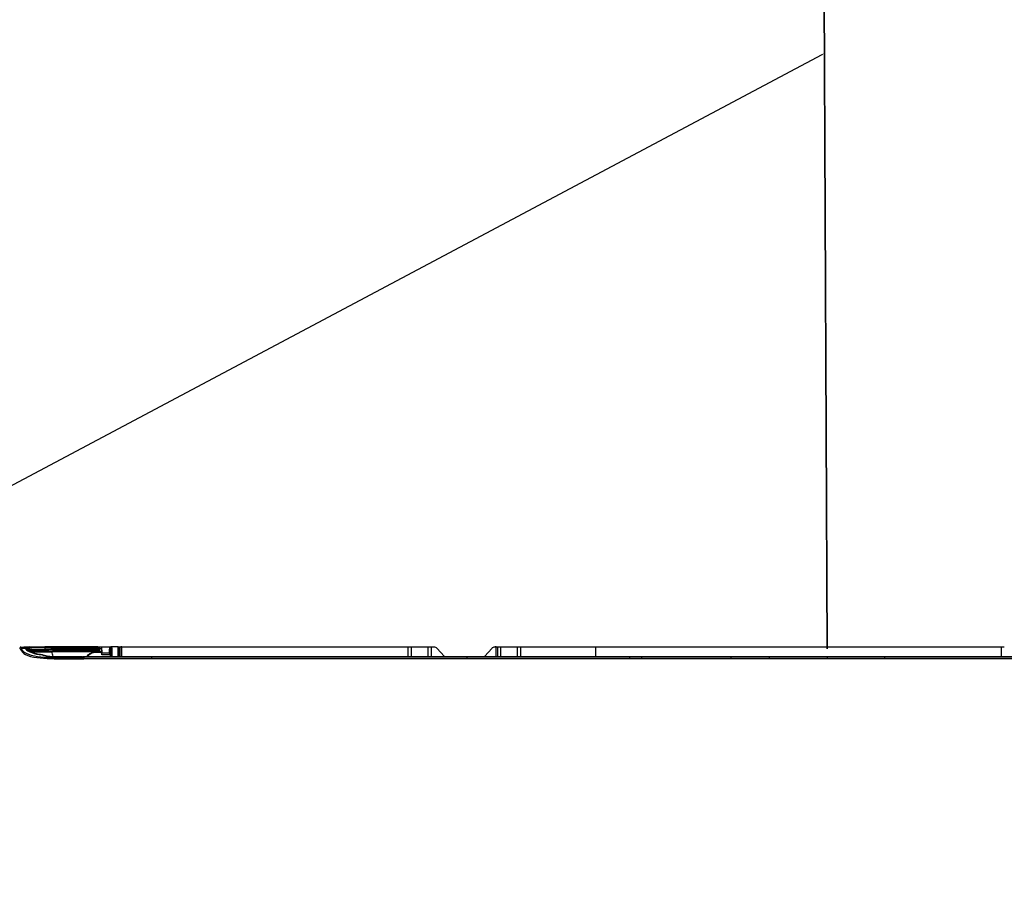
# Model space of a CAD drawing. Header units: millimetres. Extents: x -424979 to 718034, y -72486 to 344972.
# Tile 97 of 256: x 352263 to 353449, y 63547 to 64609. Entities that reach past the tile are written whole.
import ezdxf
from ezdxf import colors
from ezdxf.entities.mleader import LeaderData, LeaderLine
from ezdxf.math import Vec2, Vec3
from ezdxf.xclip import XClip

# ---------------------------------------------------------------- set-up
doc = ezdxf.new("R2010")
doc.units = ezdxf.units.MM
doc.header["$MEASUREMENT"] = 0
doc.header["$XCLIPFRAME"] = 0
for name, color, linetype, lineweight in [('0100_001_1_0_Nr_pióra__1', 7, 'Continuous', 13), ('IS_KLIM Opis_Średnice', 7, 'Continuous', 9), ('IS_KLIM_FREON', 6, 'GAS_LINE', 35)]:
    doc.layers.add(name, color=color, linetype=linetype, lineweight=lineweight)
doc.layers.add('IS_KLIM_urządzenia', color=3, linetype='Continuous')
doc.layers.add('Rysunki i obrazki', color=7, linetype='Continuous')
doc.linetypes.add('GAS_LINE', pattern='A,12.7,-5.08,["GAS",Standard,S=2.54,R=0,X=-2.54,Y=-1.27],-6.35', length=24.13)
picture_1 = doc.add_image_def('image1.tif', size_in_pixel=(4960, 3508))

# ---------------------------------------------------------------- blocks, each defined once
blk = doc.blocks.new('Rysunek_1_1', base_point=(-285945.3, 74341.7))
at = {"layer": '0100_001_1_0_Nr_pióra__1', "color": 7, "lineweight": 13}
image = blk.add_image(picture_1, insert=(-264947.9, 89188), size_in_units=(41994.7, 29692.6), rotation=180, dxfattribs=at)
image.set_boundary_path([(-0.5, -0.5), (4959.5, 3507.5)])
blk = doc.blocks.new('G$CFEA986A8')
at = {"layer": 'IS_KLIM_urządzenia', "linetype": 'Continuous'}
for p, q in [((53.93, 200.11), (53.93, 200.96)), ((53.93, 199.16), (53.93, 200.11)), ((54.23, 201.26), (55.52, 201.26)), ((54.24, 200.26), (54.24, 199.31)), ((55.48, 200.26), (54.24, 200.26)), ((55.51, 198.89), (55.48, 200.26)), ((55.52, 201.26), (55.54, 201.26)), ((55.54, 201.26), (55.69, 198.26)), ((55.54, 201.26), (59.6, 201.26)), ((59.62, 201.26), (60.17, 201.26)), ((60.06, 200.26), (59.65, 200.26)), ((64.28, 201.26), (65.29, 201.26)), ((65.09, 201.06), (65.09, 200.26)), ((65.09, 200.26), (65.09, 196.29)), ((65.49, 201.26), (65.29, 201.26)), ((65.29, 200.27), (65.29, 201.26)), ((65.29, 200.27), (65.49, 200.27)), ((65.29, 196.29), (65.29, 200.27)), ((65.49, 201.26), (209.47, 201.26)), ((65.49, 201.26), (65.49, 200.27)), ((65.49, 200.27), (65.5, 196.29)), ((65.69, 200.26), (65.69, 201.06)), ((65.7, 196.29), (65.69, 200.26)), ((209.47, 196.29), (209.47, 201.26)), ((209.47, 201.26), (210.97, 201.26)), ((210.97, 201.26), (210.97, 196.29)), ((210.97, 201.26), (219.47, 201.26)), ((219.47, 196.29), (219.47, 201.26)), ((219.47, 201.26), (220.97, 201.26)), ((220.97, 201.26), (220.97, 196.29)), ((220.97, 201.26), (222.34, 201.26)), ((223.82, 200.61), (227.77, 196.29)), ((247.78, 196.29), (251.6, 200.59)), ((253.61, 201.26), (253.09, 201.26)), ((255.91, 201.26), (264.42, 201.26)), ((303.61, 201.26), (507.43, 201.26)), ((507.43, 196.29), (507.43, 201.26)), ((507.43, 201.26), (508.86, 201.26)), ((46.54, 196.29), (46.54, 196.24)), ((46.54, 195.58), (46.54, 195.13)), ((80.5, 196.29), (80.5, 196.24)), ((80.5, 196.24), (80.5, 195.58)), ((80.5, 195.58), (80.5, 195.13)), ((239.13, 196.24), (239.13, 196.29)), ((239.13, 195.13), (239.13, 195.58)), ((278.23, 195.58), (278.23, 195.13)), ((320.84, 196.24), (320.84, 196.29)), ((320.84, 195.58), (320.84, 196.24)), ((320.84, 195.13), (320.84, 195.58)), ((326.83, 196.24), (326.83, 196.29)), ((326.83, 195.58), (326.83, 196.24)), ((326.83, 195.13), (326.83, 195.58)), ((371.52, 196.29), (371.52, 196.24)), ((371.52, 196.24), (371.52, 195.58)), ((371.52, 195.58), (371.52, 195.13)), ((391.02, 196.24), (391.02, 196.29)), ((391.02, 195.13), (391.02, 195.58)), ((420.02, 196.29), (420.02, 196.24)), ((420.02, 195.13), (420.02, 195.58)), ((448.64, 196.29), (448.64, 196.24)), ((448.64, 195.58), (448.64, 195.13))]:
    blk.add_line(p, q, dxfattribs=at)
at = {"layer": 'IS_KLIM_urządzenia', "linetype": 'Continuous', "extrusion": (0, 0, -1)}
for centre, radius, start, end in [((-18.69, 199.74), 0.5, 182.0496, 269.8), ((-54.23, 200.96), 0.3, 0, 90), ((-222.34, 199.26), 2, 90, 137.5532), ((-253.09, 199.26), 2, 41.5986, 90), ((-45.54, 195.79), 0.5, 90, 180), ((-46.54, 195.79), 0.5, 0, 90)]:
    blk.add_arc(centre, radius, start, end, dxfattribs=at)
at = {"layer": 'IS_KLIM_urządzenia', "linetype": 'Continuous'}
for centre, radius, start, end in [((18.72, 200.56), 0.5, 357.7294, 89), ((65.29, 201.06), 0.2, 90, 179.94), ((65.49, 201.06), 0.2, 0.06, 90), ((25.66, 196.65), 0.5, 72.0675, 83.6302)]:
    blk.add_arc(centre, radius, start, end, dxfattribs=at)
for centre, major_axis, ratio, start_param, end_param in [((14.93, 200.53), (-0.026, 0.499), 0.9983, 0, 1.502362), ((15.36, 199.79), (0.457, 0.203), 0.909388, 1.232542, 2.687909), ((16.45, 200.61), (0.144, 0.479), 0.997743, 0.012939, 0.345034), ((16.95, 200.59), (-0.009, -0.5), 0.866632, 1.552217, 3.141593), ((17.2, 199.87), (0.375, 0.331), 0.874767, 6.258498, 7.242676), ((18.12, 200.57), (-0.009, -0.5), 0.86661, 1.552873, 3.141593), ((18.08, 199.73), (-0.002, 0.5), 0.86639, 4.116092, 4.679302), ((21.31, 198.76), (-0.002, 0.49), 0.738248, 0, 1.638372), ((26.9, 199.77), (0.002, -0.5), 0.034879, 0, 1.57242), ((26.93, 200.73), (0, 0.5), 0.034873, 4.714126, 6.335137), ((26.98, 200.73), (0, -0.5), 0.034873, 1.572542, 3.193553), ((51.98, 200.73), (0, -0.5), 0.034873, 1.572542, 3.193984), ((51.98, 199.85), (0.002, -0.5), 0.034879, 0, 1.57242), ((52.33, 198.36), (0, 0.3), 0.034873, 4.714134, 6.283185), ((53.41, 199.86), (0.002, -0.5), 0.988846, 0, 1.567605), ((53.43, 199.83), (-0.5, 0), 0.97477, 1.576144, 3.141593), ((53.43, 198.86), (-0.5, 0), 0.003693, 1.579523, 2.534048), ((53.43, 198.36), (0, 0.3), 0.034873, 4.714134, 6.283185), ((53.65, 198.39), (0.084, -0.288), 0.033955, 1.562656, 3.141593), ((54.11, 198.74), (-0.256, 0.157), 0.454954, 4.950735, 6.283185), ((54.23, 200.11), (-0.3, 0), 0.500503, 4.682189, 6.283185), ((54.23, 199.16), (-0.3, 0), 0.500503, 4.682189, 6.283185), ((59.99, 198.58), (-0.499, 0.025), 0.499537, 3.242371, 4.737227), ((59.98, 198.33), (0.5, 0), 0.001724, 0.087267, 1.535915), ((60.06, 200.01), (-0.499, 0.025), 0.499537, 3.242371, 4.737227), ((60.17, 200.76), (0, 0.5), 0.996195, 4.713166, 6.283185), ((65.29, 200.26), (0.2, 0), 0.005236, 1.570788, 3.141593), ((65.49, 200.26), (0.2, 0), 0.005236, 0, 1.570791), ((25.66, 196.65), (0.055, 0.497), 0.256635, 6.28316, 6.727423), ((25.66, 196.65), (-0.154, -0.476), 0.571177, 3.141593, 3.672186), ((30.87, 195.79), (0, 0.5), 0.010876, 0, 0.428815), ((45.54, 195.79), (0, 0.5), 0.009623, 0, 0.426438), ((45.54, 195.79), (-0.5, 0), 0.910452, 3.141593, 4.716369), ((45.54, 195.22), (-0.5, 0), 0.910238, 3.141593, 4.716614), ((45.54, 195.22), (-0.001, 0.5), 0.004977, 0.42694, 1.572622), ((45.54, 195.22), (-0.5, 0), 0.001837, 1.565823, 3.141593), ((46.54, 195.79), (-0.5, 0), 0.894842, 4.712389, 6.283185), ((46.54, 195.13), (-0.5, 0), 0.894842, 4.712389, 6.283185), ((46.54, 195.13), (-0.5, 0), 0.001524, 0, 1.570796)]:
    blk.add_ellipse(centre, major_axis=major_axis, ratio=ratio, start_param=start_param, end_param=end_param, dxfattribs=at)
at = {"layer": 'IS_KLIM_urządzenia', "linetype": 'Continuous', "extrusion": (0, 0, -1)}
for centre, major_axis, ratio, start_param, end_param in [((53.43, 199.16), (0.479, -0.142), 1, 5.994256, 6.545048), ((53.44, 199.31), (0.771, -0.214), 1, 6.012747, 6.56354), ((54.23, 199.26), (0, -2), 0.005231, 3.141593, 4.188473), ((55.62, 199.26), (0.11, -2), 0.052397, 2.097475, 3.144355)]:
    blk.add_ellipse(centre, major_axis=major_axis, ratio=ratio, start_param=start_param, end_param=end_param, dxfattribs=at)
at = {"layer": 'IS_KLIM_urządzenia', "linetype": 'Continuous'}
for points, degree in [([(14.29, 200.54), (14.32, 200.54), (14.34, 200.54), (14.43, 200.54)], 3), ([(14.43, 200.54), (14.51, 200.54), (14.64, 200.28), (14.86, 199.79)], 3), ([(15.33, 200.25), (15.11, 200.77), (14.98, 201.04), (14.91, 201.03)], 3), ([(16.59, 201.08), (16.51, 201.13), (16.41, 201.1)], 2), ([(16.41, 201.11), (16.42, 201.11), (16.42, 201.11), (16.42, 201.11)], 3), ([(16.42, 201.11), (16.51, 201.08), (16.77, 200.81), (17.18, 200.33)], 3), ([(16.54, 201.09), (16.65, 201.09), (16.79, 201.09), (16.96, 201.09)], 3), ([(16.96, 201.09), (17.35, 201.08), (17.74, 201.07), (18.12, 201.07)], 3), ([(17.18, 200.33), (18.51, 198.82), (21.65, 197.56), (25.65, 197.11)], 3), ([(17.7, 200.1), (17.59, 200.2)], 1), ([(18.11, 199.72), (18.24, 199.72), (18.38, 199.72), (18.52, 199.72)], 3), ([(18.52, 199.72), (18.96, 199.72), (19.18, 199.72), (19.18, 199.72)], 3), ([(19.22, 200.54), (19.22, 200.54), (18.99, 200.54), (18.55, 200.55)], 3), ([(19.16, 199.01), (19.17, 199.25), (19.18, 199.48), (19.18, 199.72)], 3), ([(19.18, 199.72), (19.18, 199.48), (19.17, 199.24), (19.16, 199)], 3), ([(19.18, 199.72), (19.19, 199.99), (19.2, 200.26), (19.22, 200.54)], 3), ([(19.22, 200.54), (19.21, 200.31), (19.2, 200.08), (19.19, 199.85)], 3), ([(19.19, 199.85), (19.19, 199.92), (19.19, 199.98), (19.2, 200.05)], 3), ([(20.98, 198.71), (21.01, 198.72), (21.06, 198.72), (21.11, 198.73)], 3), ([(21.06, 198.72), (21.08, 198.53), (21.1, 198.34), (21.12, 198.15)], 3), ([(26.99, 200.73), (26.98, 200.73), (26.97, 200.73), (26.95, 200.73)], 3), ([(51.98, 201.23), (43.65, 201.23), (35.31, 201.23), (26.98, 201.23)], 3), ([(30.48, 198.77), (30.48, 198.78), (30.48, 198.78), (30.48, 198.78)], 3), ([(31.12, 196.41), (30.98, 197.21), (30.77, 198), (30.48, 198.77)], 3), ([(52, 199.85), (52, 200.15), (52, 200.44), (52, 200.73)], 3), ([(53.41, 199.36), (53.43, 199.36), (53.43, 199.35), (53.43, 199.35)], 3), ([(53.43, 198.66), (53.48, 198.66), (53.52, 198.66), (53.57, 198.68)], 3), ([(53.67, 198.39), (53.59, 198.37), (53.52, 198.36), (53.44, 198.36)], 3), ([(55.53, 198.39), (54.91, 198.39), (54.29, 198.39), (53.67, 198.39)], 3), ([(53.93, 200.66), (53.93, 200.47), (53.93, 200.29), (53.93, 200.11)], 3), ([(54.12, 198.89), (54.58, 198.89), (55.05, 198.89), (55.51, 198.89)], 3), ([(59.45, 198.26), (59.5, 199.26), (59.55, 200.26), (59.6, 201.26)], 3), ([(59.6, 201.26), (59.6, 201.26), (59.61, 201.26), (59.62, 201.26)], 3), ([(60, 198.33), (59.87, 198.32), (59.73, 198.31), (59.6, 198.3)], 3), ([(59.65, 200.26), (59.64, 199.78), (59.63, 199.29), (59.62, 198.81)], 3), ([(59.99, 198.83), (59.86, 198.82), (59.74, 198.81), (59.62, 198.81)], 3), ([(60, 196.29), (60, 196.97), (60, 197.65), (60, 198.33)], 3), ([(60.17, 201.26), (60.17, 201.26), (60.18, 201.26), (60.18, 201.26)], 3), ([(60.48, 198.33), (60.48, 197.65), (60.48, 196.97), (60.48, 196.29)], 3), ([(60.68, 200.76), (60.67, 200.76), (60.67, 200.76), (60.67, 200.76)], 3), ([(60.68, 200.76), (60.68, 199.27), (60.68, 197.78), (60.68, 196.29)], 3), ([(63.8, 196.29), (63.8, 197.95), (63.8, 199.6), (63.8, 201.26)], 3), ([(63.8, 201.26), (63.96, 201.26), (64.12, 201.26), (64.28, 201.26)], 3), ([(64.28, 201.26), (64.28, 199.6), (64.28, 197.95), (64.28, 196.29)], 3), ([(253.61, 196.29), (253.61, 197.95), (253.61, 199.6), (253.61, 201.26)], 3), ([(254.48, 196.29), (254.48, 197.95), (254.48, 199.6), (254.48, 201.26)], 3), ([(254.48, 201.26), (254.96, 201.26), (255.43, 201.26), (255.91, 201.26)], 3), ([(255.91, 201.26), (255.91, 199.6), (255.91, 197.95), (255.91, 196.29)], 3), ([(264.42, 196.29), (264.42, 197.95), (264.42, 199.6), (264.42, 201.26)], 3), ([(264.42, 201.26), (264.93, 201.26), (265.45, 201.26), (265.97, 201.26)], 3), ([(265.97, 201.26), (265.97, 196.29)], 1), ([(303.61, 201.26), (303.61, 196.29)], 1), ([(25.72, 197.16), (25.22, 197.23)], 1), ([(30.87, 196.25), (28.93, 196.25), (27.16, 196.62), (25.65, 197.11)], 3), ([(25.81, 197.13), (26.03, 197.06), (26.25, 196.99), (26.47, 196.93)], 3), ([(25.81, 197.13), (27.26, 196.66), (29, 196.29), (30.87, 196.29)], 3), ([(28.66, 196.46), (28.68, 196.45), (28.7, 196.45), (28.72, 196.45)], 3), ([(38.27, 195.65), (37.85, 195.65), (37.44, 195.65), (37.02, 195.65)], 3), ([(37.02, 195.19), (37.02, 195.19), (37.03, 195.19), (37.04, 195.19)], 3), ([(45.54, 195.68), (43.12, 195.67), (40.69, 195.66), (38.27, 195.65)], 3), ([(38.27, 195.65), (38.27, 195.57), (38.27, 195.39), (38.27, 195.2)], 3), ([(38.27, 195.2), (40.7, 195.21), (43.12, 195.22), (45.54, 195.22)], 3), ([(46.04, 195.22), (46.04, 195.41), (46.04, 195.6), (46.04, 195.79)], 3), ([(46.04, 195.13), (46.04, 195.16), (46.04, 195.19), (46.04, 195.22)], 3), ([(80.5, 196.24), (69.18, 196.24), (57.86, 196.24), (46.54, 196.24)], 3), ([(46.54, 195.58), (57.86, 195.58), (69.18, 195.58), (80.5, 195.58)], 3), ([(50.72, 195.13), (49.33, 195.13), (47.93, 195.13), (46.54, 195.13)], 3), ([(80.5, 195.13), (70.57, 195.13), (60.65, 195.13), (50.72, 195.13)], 3), ([(239.13, 196.24), (186.25, 196.24), (133.37, 196.24), (80.5, 196.24)], 3), ([(80.5, 195.58), (133.37, 195.58), (186.25, 195.58), (239.13, 195.58)], 3), ([(239.13, 195.13), (186.25, 195.13), (133.37, 195.13), (80.5, 195.13)], 3), ([(239.13, 196.29), (266.37, 196.29), (293.61, 196.29), (320.84, 196.29)], 3), ([(320.84, 196.24), (293.61, 196.24), (266.37, 196.24), (239.13, 196.24)], 3), ([(239.13, 195.58), (239.13, 195.8), (239.13, 196.02), (239.13, 196.24)], 3), ([(239.13, 195.58), (252.17, 195.58), (265.2, 195.58), (278.23, 195.58)], 3), ([(278.23, 195.13), (265.2, 195.13), (252.17, 195.13), (239.13, 195.13)], 3), ([(320.84, 196.29), (322.84, 196.29), (324.84, 196.29), (326.83, 196.29)], 3), ([(326.83, 196.24), (324.84, 196.24), (322.84, 196.24), (320.84, 196.24)], 3), ([(320.84, 195.58), (322.84, 195.58), (324.84, 195.58), (326.83, 195.58)], 3), ([(326.83, 195.13), (324.84, 195.13), (322.84, 195.13), (320.84, 195.13)], 3), ([(371.52, 196.24), (356.63, 196.24), (341.73, 196.24), (326.83, 196.24)], 3), ([(326.83, 195.58), (341.73, 195.58), (356.63, 195.58), (371.52, 195.58)], 3), ([(371.52, 195.13), (356.63, 195.13), (341.73, 195.13), (326.83, 195.13)], 3), ([(371.52, 196.29), (378.02, 196.29), (384.52, 196.29), (391.02, 196.29)], 3), ([(391.02, 196.24), (384.52, 196.24), (378.02, 196.24), (371.52, 196.24)], 3), ([(371.52, 195.58), (378.02, 195.58), (384.52, 195.58), (391.02, 195.58)], 3), ([(391.02, 195.13), (384.52, 195.13), (378.02, 195.13), (371.52, 195.13)], 3), ([(391.02, 196.29), (400.69, 196.29), (410.36, 196.29), (420.02, 196.29)], 3), ([(391.02, 195.58), (391.02, 195.8), (391.02, 196.02), (391.02, 196.24)], 3), ([(420.02, 196.24), (410.36, 196.24), (400.69, 196.24), (391.02, 196.24)], 3), ([(391.02, 195.58), (400.69, 195.58), (410.36, 195.58), (420.02, 195.58)], 3), ([(420.02, 195.13), (410.36, 195.13), (400.69, 195.13), (391.02, 195.13)], 3), ([(420.02, 196.29), (429.56, 196.29), (439.1, 196.29), (448.64, 196.29)], 3), ([(420.02, 195.58), (420.02, 195.8), (420.02, 196.02), (420.02, 196.24)], 3), ([(420.02, 195.58), (429.56, 195.58), (439.1, 195.58), (448.64, 195.58)], 3), ([(448.64, 196.29), (505.06, 196.29), (561.48, 196.29), (772.5, 196.17)], 3), ([(448.64, 196.24), (448.64, 196.02), (448.64, 195.8), (448.64, 195.58)], 3), ([(772.5, 196.12), (561.48, 196.24), (505.06, 196.24), (448.64, 196.24)], 3), ([(772.5, 195.01), (561.48, 195.13), (505.06, 195.13), (448.64, 195.13)], 3)]:
    blk.add_open_spline(points, degree=degree, dxfattribs=at)
for points, knots in [([(14.91, 201.03), (14.8, 201.03), (14.8, 201.03), (14.72, 201.02), (14.69, 201.02), (14.69, 201.02)], [0, 0, 0, 0, 0.500965, 0.500965, 1, 1, 1, 1]), ([(14.86, 199.79), (15.27, 198.9), (15.97, 198.03), (18.72, 196.62), (20.82, 196.12), (25.21, 195.49), (27.58, 195.36), (32.29, 195.23), (34.65, 195.19), (37.02, 195.19)], [0, 0, 0, 0, 0.25, 0.25, 0.5, 0.5, 0.75, 0.75, 1, 1, 1, 1]), ([(14.91, 201.03), (15.24, 201.05), (15.57, 201.07), (16.08, 201.09), (16.24, 201.1), (16.41, 201.11)], [0, 0, 0, 0, 0.665624, 0.665624, 1, 1, 1, 1]), ([(17.18, 200.33), (16.78, 200.31), (16.38, 200.3), (15.77, 200.27), (15.55, 200.26), (15.33, 200.25)], [0, 0, 0, 0, 0.64643, 0.64643, 1, 1, 1, 1]), ([(37.02, 195.65), (34.71, 195.64), (32.4, 195.69), (27.8, 195.82), (25.48, 195.94), (21.18, 196.55), (19.11, 197.06), (16.41, 198.49), (15.73, 199.37), (15.33, 200.25)], [0, 0, 0, 0, 0.25, 0.25, 0.5, 0.5, 0.75, 0.75, 1, 1, 1, 1]), ([(17.58, 200.19), (17.53, 200.24), (17.28, 200.53), (17.02, 200.81), (16.81, 200.97), (16.69, 201.07), (16.57, 201.09), (16.54, 201.1)], [0, 0, 0, 0, 0.095996, 0.59266, 0.84646, 0.967214, 1, 1, 1, 1]), ([(19.22, 201.14), (18.71, 201.12), (17.99, 201.09), (17.43, 201.08), (17.25, 201.08)], [0, 0, 0, 0, 0.627909, 1, 1, 1, 1]), ([(18.55, 200.55), (18.38, 200.55), (18.22, 200.56), (17.83, 200.56), (17.6, 200.57), (17.38, 200.57)], [0, 0, 0, 0, 0.427577, 0.427577, 1, 1, 1, 1]), ([(25.22, 197.23), (24.9, 197.26), (23.92, 197.39), (22.4, 197.73), (20.73, 198.24), (19.32, 198.86), (18.3, 199.5), (17.85, 199.92), (17.7, 200.1)], [0, 0, 0, 0, 0.087973, 0.275439, 0.466673, 0.659321, 0.855696, 1, 1, 1, 1]), ([(18.12, 201.07), (18.26, 201.06), (18.38, 201.06), (18.64, 201.06), (18.72, 201.06), (18.72, 201.06)], [0, 0, 0, 0, 0.352743, 0.352743, 1, 1, 1, 1]), ([(18.52, 199.72), (18.52, 199.8), (18.52, 199.88), (18.53, 200.16), (18.54, 200.35), (18.55, 200.55)], [0, 0, 0, 0, 0.293814, 0.293814, 1, 1, 1, 1]), ([(18.72, 201.06), (18.72, 201.06), (19.6, 201.08), (22.63, 201.19), (24.74, 201.23), (26.93, 201.23)], [0, 0, 0, 0, 0.5, 0.5, 1, 1, 1, 1]), ([(19.17, 199.24), (19.58, 199.24), (20.23, 199.24), (22.58, 199.25), (24.7, 199.26), (26.9, 199.27)], [0, 0, 0, 0, 0.359642, 0.359642, 1, 1, 1, 1]), ([(19.22, 200.54), (19.21, 200.34), (19.2, 200.13), (19.19, 199.86), (19.19, 199.79), (19.18, 199.72)], [0, 0, 0, 0, 0.736288, 0.736288, 1, 1, 1, 1]), ([(26.91, 199.77), (24.85, 199.75), (22.86, 199.74), (20.02, 199.72), (19.18, 199.72), (19.18, 199.72)], [0, 0, 0, 0, 0.5, 0.5, 1, 1, 1, 1]), ([(19.22, 201.14), (19.58, 201.15), (20.3, 201.17), (21.53, 201.2), (23.05, 201.22), (24.87, 201.23), (26.28, 201.23), (26.98, 201.23)], [0, 0, 0, 0, 0.163195, 0.329907, 0.49928, 0.750989, 1, 1, 1, 1]), ([(26.95, 200.73), (24.89, 200.73), (22.89, 200.68), (20.05, 200.57), (19.22, 200.54), (19.22, 200.54)], [0, 0, 0, 0, 0.5, 0.5, 1, 1, 1, 1]), ([(19.71, 198.73), (19.85, 198.73), (20, 198.72), (20.4, 198.72), (20.63, 198.72), (20.94, 198.72)], [0, 0, 0, 0, 0.37651, 0.37651, 1, 1, 1, 1]), ([(20.94, 198.72), (20.95, 198.72), (20.96, 198.72), (20.97, 198.72), (20.97, 198.72), (20.97, 198.72), (20.97, 198.72), (20.97, 198.71), (20.97, 198.71), (20.97, 198.71), (20.97, 198.71), (20.98, 198.71), (20.98, 198.71), (20.98, 198.71)], [0, 0, 0, 0, 0.615634, 0.615634, 0.835116, 0.835116, 0.937229, 0.937229, 0.970666, 0.970666, 0.991316, 0.991316, 1, 1, 1, 1]), ([(21.06, 198.72), (22.51, 198.73), (24.09, 198.74), (27.27, 198.76), (28.87, 198.77), (30.48, 198.77)], [0, 0, 0, 0, 0.5, 0.5, 1, 1, 1, 1]), ([(21.11, 198.73), (21.11, 198.75), (21.11, 198.77), (21.11, 198.81), (21.11, 198.83), (21.11, 198.89), (21.12, 198.93), (21.14, 199.02), (21.15, 199.07), (21.18, 199.15), (21.2, 199.18), (21.24, 199.23), (21.27, 199.24), (21.29, 199.25), (21.3, 199.25), (21.3, 199.25)], [0, 0, 0, 0, 0.079375, 0.079375, 0.152142, 0.152142, 0.308093, 0.308093, 0.533795, 0.533795, 0.744603, 0.744603, 0.955402, 0.955402, 1, 1, 1, 1]), ([(26.9, 199.27), (27.23, 199.27), (27.56, 199.27), (29.23, 199.27), (30.56, 199.28), (37.22, 199.3), (42.55, 199.32), (49.25, 199.34), (50.62, 199.35), (51.98, 199.35)], [0, 0, 0, 0, 0.039838, 0.039838, 0.199192, 0.199192, 0.836607, 0.836607, 1, 1, 1, 1]), ([(26.95, 200.73), (26.95, 200.72), (26.95, 200.7), (26.94, 200.38), (26.92, 200.07), (26.91, 199.77)], [0, 0, 0, 0, 0.050907, 0.050907, 1, 1, 1, 1]), ([(52, 199.85), (51.67, 199.85), (51.33, 199.85), (49.67, 199.85), (48.33, 199.84), (41.67, 199.82), (36.34, 199.8), (29.65, 199.78), (28.28, 199.77), (26.91, 199.77)], [0, 0, 0, 0, 0.039838, 0.039838, 0.199192, 0.199192, 0.836607, 0.836607, 1, 1, 1, 1]), ([(26.99, 200.73), (27.33, 200.73), (27.66, 200.73), (29.33, 200.73), (30.66, 200.73), (37.32, 200.73), (42.65, 200.73), (49.32, 200.73), (50.66, 200.73), (52, 200.73)], [0, 0, 0, 0, 0.039967, 0.039967, 0.199835, 0.199835, 0.839306, 0.839306, 1, 1, 1, 1]), ([(30.48, 198.78), (30.48, 198.84), (30.48, 198.89), (30.48, 199), (30.48, 199.05), (30.48, 199.14), (30.48, 199.17), (30.48, 199.23), (30.48, 199.25), (30.49, 199.27), (30.49, 199.28), (30.49, 199.28), (30.49, 199.28), (30.49, 199.28)], [0, 0, 0, 0, 0.215384, 0.215384, 0.430768, 0.430768, 0.646164, 0.646164, 0.861588, 0.861588, 0.968092, 0.968092, 1, 1, 1, 1]), ([(30.48, 198.78), (30.81, 198.78), (31.14, 198.78), (32.81, 198.79), (34.14, 198.79), (40.81, 198.82), (46.14, 198.83), (52.13, 198.86), (52.78, 198.86), (53.43, 198.86)], [0, 0, 0, 0, 0.043508, 0.043508, 0.217737, 0.217737, 0.914651, 0.914651, 1, 1, 1, 1]), ([(48.08, 196.29), (48.28, 196.62), (48.52, 196.92), (49.71, 198.11), (51.01, 198.66), (52.33, 198.66)], [0, 0, 0, 0, 0.226904, 0.226904, 1, 1, 1, 1]), ([(52.34, 198.36), (51.1, 198.36), (49.89, 197.85), (48.81, 196.78), (48.63, 196.55), (48.46, 196.31)], [0, 0, 0, 0, 0.807469, 0.807469, 1, 1, 1, 1]), ([(53.93, 200.67), (53.93, 200.68), (53.93, 200.75), (53.89, 200.86), (53.81, 200.99), (53.72, 201.07), (53.63, 201.12), (53.56, 201.15), (53.47, 201.17), (53.32, 201.19), (53.02, 201.21), (52.48, 201.23), (52.05, 201.23), (51.82, 201.23), (51.78, 201.23)], [0, 0, 0, 0, 0.008737, 0.069232, 0.117614, 0.159413, 0.196322, 0.230426, 0.272625, 0.360337, 0.57868, 0.76722, 0.964188, 1, 1, 1, 1]), ([(51.98, 199.35), (52.17, 199.35), (52.36, 199.35), (52.68, 199.36), (52.83, 199.36), (53.07, 199.36), (53.18, 199.36), (53.34, 199.36), (53.39, 199.36), (53.41, 199.36)], [0, 0, 0, 0, 0.270422, 0.270422, 0.513615, 0.513615, 0.756808, 0.756808, 1, 1, 1, 1]), ([(52, 200.73), (52.12, 200.73), (52.25, 200.73), (52.58, 200.73), (52.8, 200.73), (53.18, 200.72), (53.35, 200.71), (53.63, 200.7), (53.74, 200.69), (53.89, 200.68), (53.93, 200.67), (53.93, 200.66)], [0, 0, 0, 0, 0.119883, 0.119883, 0.339691, 0.339691, 0.55974, 0.55974, 0.779888, 0.779888, 1, 1, 1, 1]), ([(53.91, 199.86), (53.87, 199.86), (53.8, 199.86), (53.59, 199.86), (53.45, 199.86), (53.12, 199.86), (52.93, 199.86), (52.5, 199.86), (52.25, 199.85), (52, 199.85)], [0, 0, 0, 0, 0.243193, 0.243193, 0.486385, 0.486385, 0.729578, 0.729578, 1, 1, 1, 1]), ([(52.33, 198.66), (52.53, 198.66), (52.73, 198.66), (53.1, 198.66), (53.26, 198.66), (53.43, 198.66)], [0, 0, 0, 0, 0.545123, 0.545123, 1, 1, 1, 1]), ([(53.44, 198.36), (53.24, 198.36), (53.04, 198.36), (52.67, 198.36), (52.51, 198.36), (52.34, 198.36)], [0, 0, 0, 0, 0.545123, 0.545123, 1, 1, 1, 1]), ([(53.43, 199.35), (53.43, 199.33), (53.43, 199.31), (53.43, 199.25), (53.43, 199.21), (53.43, 199.13), (53.43, 199.07), (53.43, 198.97), (53.43, 198.91), (53.43, 198.86)], [0, 0, 0, 0, 0.251437, 0.251437, 0.502865, 0.502865, 0.754279, 0.754279, 1, 1, 1, 1]), ([(53.86, 198.9), (53.85, 198.88), (53.84, 198.87), (53.8, 198.82), (53.77, 198.79), (53.73, 198.76), (53.72, 198.75), (53.67, 198.72), (53.62, 198.69), (53.57, 198.68)], [0, 0, 0, 0, 0.160482, 0.160482, 0.52212, 0.52212, 0.58886, 0.58886, 1, 1, 1, 1]), ([(53.67, 198.39), (53.75, 198.43), (53.83, 198.48), (53.97, 198.62), (54.03, 198.71), (54.09, 198.82), (54.11, 198.86), (54.12, 198.89)], [0, 0, 0, 0, 0.391531, 0.391531, 0.834377, 0.834377, 1, 1, 1, 1]), ([(55.51, 198.89), (55.51, 198.79), (55.51, 198.68), (55.52, 198.51), (55.52, 198.45), (55.53, 198.39)], [0, 0, 0, 0, 0.64422, 0.64422, 1, 1, 1, 1]), ([(55.59, 197.26), (55.57, 197.59), (55.55, 197.93), (55.53, 198.3), (55.53, 198.35), (55.53, 198.39)], [0, 0, 0, 0, 0.885108, 0.885108, 1, 1, 1, 1]), ([(55.59, 197.26), (55.58, 197.37), (55.58, 197.49), (55.57, 197.7), (55.57, 197.8), (55.56, 197.97), (55.57, 198.05), (55.57, 198.17), (55.57, 198.21), (55.58, 198.25), (55.58, 198.26), (55.59, 198.26)], [0, 0, 0, 0, 0.214139, 0.214139, 0.428302, 0.428302, 0.642148, 0.642148, 0.856248, 0.856248, 1, 1, 1, 1]), ([(55.59, 198.26), (56.25, 198.26), (56.92, 198.26), (58.24, 198.26), (58.89, 198.26), (59.55, 198.26)], [0, 0, 0, 0, 0.504617, 0.504617, 1, 1, 1, 1]), ([(59.6, 198.3), (59.6, 198.29), (59.6, 198.27), (59.58, 197.93), (59.57, 197.59), (59.55, 197.26)], [0, 0, 0, 0, 0.042191, 0.042191, 1, 1, 1, 1]), ([(59.55, 198.26), (59.55, 198.26), (59.56, 198.24), (59.57, 198.17), (59.57, 198.11), (59.57, 197.97), (59.57, 197.89), (59.57, 197.7), (59.56, 197.59), (59.56, 197.41), (59.55, 197.34), (59.55, 197.26)], [0, 0, 0, 0, 0.214776, 0.214776, 0.429554, 0.429554, 0.644336, 0.644336, 0.859321, 0.859321, 1, 1, 1, 1]), ([(59.6, 198.3), (59.61, 198.42), (59.61, 198.53), (59.62, 198.7), (59.62, 198.75), (59.62, 198.81)], [0, 0, 0, 0, 0.65065, 0.65065, 1, 1, 1, 1]), ([(59.65, 200.26), (59.66, 200.45), (59.66, 200.63), (59.66, 200.92), (59.65, 201.04), (59.64, 201.21), (59.63, 201.26), (59.62, 201.26)], [0, 0, 0, 0, 0.320954, 0.320954, 0.641904, 0.641904, 1, 1, 1, 1]), ([(59.99, 198.83), (60, 199.08), (60.01, 199.33), (60.04, 199.8), (60.05, 200.03), (60.06, 200.26)], [0, 0, 0, 0, 0.522709, 0.522709, 1, 1, 1, 1]), ([(59.99, 198.83), (59.99, 198.75), (59.99, 198.67), (59.99, 198.51), (60, 198.42), (60, 198.33), (60, 198.33), (60, 198.33)], [0, 0, 0, 0, 0.501708, 0.501708, 0.983156, 0.983156, 1, 1, 1, 1]), ([(60.06, 200.26), (60.07, 200.47), (60.08, 200.67), (60.1, 200.96), (60.11, 201.07), (60.14, 201.22), (60.16, 201.26), (60.17, 201.26)], [0, 0, 0, 0, 0.353708, 0.353708, 0.676927, 0.676927, 1, 1, 1, 1]), ([(63.8, 201.26), (62.76, 201.26), (61.72, 201.26), (60.66, 201.26), (60.64, 201.26), (60.48, 201.26), (60.33, 201.26), (60.18, 201.26)], [0, 0, 0, 0, 0.863472, 0.863472, 0.877231, 0.877231, 1, 1, 1, 1]), ([(60.56, 200.01), (60.54, 199.72), (60.53, 199.43), (60.5, 198.96), (60.49, 198.77), (60.48, 198.58)], [0, 0, 0, 0, 0.604042, 0.604042, 1, 1, 1, 1]), ([(60.48, 198.33), (60.48, 198.34), (60.48, 198.35), (60.48, 198.39), (60.48, 198.42), (60.48, 198.5), (60.48, 198.54), (60.48, 198.58)], [0, 0, 0, 0, 0.109897, 0.109897, 0.498525, 0.498525, 1, 1, 1, 1]), ([(60.67, 200.76), (60.65, 200.76), (60.64, 200.73), (60.61, 200.62), (60.6, 200.54), (60.57, 200.31), (60.56, 200.17), (60.56, 200.01)], [0, 0, 0, 0, 0.323211, 0.323211, 0.646457, 0.646457, 1, 1, 1, 1]), ([(253.61, 201.26), (253.87, 201.26), (254.14, 201.26), (254.43, 201.26), (254.45, 201.26), (254.48, 201.26)], [0, 0, 0, 0, 0.911049, 0.911049, 1, 1, 1, 1]), ([(265.97, 201.26), (266.02, 201.26), (266.06, 201.26), (270.28, 201.26), (274.45, 201.26), (286.95, 201.26), (295.28, 201.26), (303.61, 201.26)], [0, 0, 0, 0, 0.003771, 0.003771, 0.335869, 0.335869, 1, 1, 1, 1]), ([(30.87, 196.29), (34.81, 196.29), (38.74, 196.29), (43.63, 196.29), (44.58, 196.29), (45.54, 196.29)], [0, 0, 0, 0, 0.804889, 0.804889, 1, 1, 1, 1]), ([(45.54, 196.25), (45.37, 196.25), (45.2, 196.25), (43.71, 196.25), (42.37, 196.25), (37.65, 196.25), (34.26, 196.25), (30.87, 196.25)], [0, 0, 0, 0, 0.033958, 0.033958, 0.30672, 0.30672, 1, 1, 1, 1]), ([(37.02, 195.65), (37.02, 195.62), (37.02, 195.58), (37.02, 195.52), (37.02, 195.51), (37.02, 195.46), (37.02, 195.41), (37.02, 195.3), (37.02, 195.25), (37.02, 195.19)], [0, 0, 0, 0, 0.339646, 0.339646, 0.410746, 0.410746, 0.705373, 0.705373, 1, 1, 1, 1]), ([(37.04, 195.19), (37.45, 195.19), (37.86, 195.19), (38.27, 195.2), (38.27, 195.2), (38.27, 195.2)], [0, 0, 0, 0, 0.999951, 0.999951, 1, 1, 1, 1]), ([(45.54, 196.25), (45.54, 196.11), (45.54, 195.97), (45.54, 195.78), (45.54, 195.73), (45.54, 195.68)], [0, 0, 0, 0, 0.728288, 0.728288, 1, 1, 1, 1]), ([(46.54, 196.29), (46.71, 196.29), (46.87, 196.29), (48.37, 196.29), (49.71, 196.29), (56.37, 196.29), (61.71, 196.29), (71.52, 196.29), (76.01, 196.29), (80.5, 196.29)], [0, 0, 0, 0, 0.014724, 0.014724, 0.13252, 0.13252, 0.603704, 0.603704, 1, 1, 1, 1]), ([(46.54, 196.24), (46.54, 196.09), (46.54, 195.94), (46.54, 195.72), (46.54, 195.65), (46.54, 195.58)], [0, 0, 0, 0, 0.674851, 0.674851, 1, 1, 1, 1]), ([(59.55, 197.26), (58.88, 197.26), (58.22, 197.26), (56.9, 197.26), (56.24, 197.26), (55.59, 197.26)], [0, 0, 0, 0, 0.504597, 0.504597, 1, 1, 1, 1]), ([(80.5, 196.29), (94.71, 196.29), (108.92, 196.29), (161.8, 196.29), (200.47, 196.29), (239.13, 196.29)], [0, 0, 0, 0, 0.268807, 0.268807, 1, 1, 1, 1]), ([(278.23, 195.58), (285.33, 195.58), (292.43, 195.58), (306.64, 195.58), (313.74, 195.58), (320.84, 195.58)], [0, 0, 0, 0, 0.5, 0.5, 1, 1, 1, 1]), ([(320.84, 195.13), (320.51, 195.13), (320.18, 195.13), (318.51, 195.13), (317.18, 195.13), (310.51, 195.13), (305.18, 195.13), (292.64, 195.13), (285.43, 195.13), (278.23, 195.13)], [0, 0, 0, 0, 0.023466, 0.023466, 0.117331, 0.117331, 0.49279, 0.49279, 1, 1, 1, 1]), ([(326.83, 196.29), (337.74, 196.29), (348.64, 196.29), (363.53, 196.29), (367.53, 196.29), (371.52, 196.29)], [0, 0, 0, 0, 0.731807, 0.731807, 1, 1, 1, 1]), ([(448.64, 196.24), (441.24, 196.24), (433.84, 196.24), (424.3, 196.24), (422.16, 196.24), (420.02, 196.24)], [0, 0, 0, 0, 0.776026, 0.776026, 1, 1, 1, 1]), ([(448.64, 195.13), (441.24, 195.13), (433.84, 195.13), (424.3, 195.13), (422.16, 195.13), (420.02, 195.13)], [0, 0, 0, 0, 0.776026, 0.776026, 1, 1, 1, 1]), ([(448.64, 195.58), (499.41, 195.58), (550.18, 195.58), (761.2, 195.46), (766.85, 195.46), (772.5, 195.46)], [0, 0, 0, 0, 0.899861, 0.899861, 1, 1, 1, 1])]:
    blk.add_open_spline(points, degree=3, knots=knots, dxfattribs=at)

msp = doc.modelspace()

# ---------------------------------------------------------------- linework, layer by layer
at = {"layer": 'IS_KLIM_FREON', "lineweight": 35, "ltscale": 0.4}
msp.add_line((353230.2, 65028.4), (353235.7, 63850.8), dxfattribs=at)

# ---------------------------------------------------------------- block references
at = {"layer": 'IS_KLIM_urządzenia', "xscale": 2.4, "yscale": 2.4, "zscale": 2.4, "rotation": 360}
msp.add_blockref('G$CFEA986A8', (352228, 63370.2), dxfattribs=at)
at = {"layer": 'Rysunki i obrazki', "color": 151, "linetype": 'Continuous', "lineweight": 20, "true_color": 0x80c2ff}
ref = msp.add_blockref('Rysunek_1_1', (362616, 74341.7), dxfattribs=at)
XClip(ref).set_block_clipping_path([(-306942.6163847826, 59495.4358014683), (-264947.9497181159, 89188.0358014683)])

# ---------------------------------------------------------------- next in the draw order: leaders
at = {"layer": 'IS_KLIM Opis_Średnice', "ltscale": 30}
ml = msp.add_multileader_mtext('Standard', dxfattribs=at)
ml.set_content('{\\fArial|b0|i0|c238|p0;%%C6,35/%%C9,52}', color=256)
ml.set_leader_properties()
ml.build(insert=Vec2(0, 0))
ml.multileader.update_dxf_attribs({"text_left_attachment_type": 5, "text_right_attachment_type": 5, "dogleg_length": 0.8})
ctx = ml.context
ctx.base_point, ctx.char_height, ctx.plane_origin = Vec3(349884.2, 63840.2), 250, Vec3(352868.9, 64817.9)
ctx.left_attachment, ctx.right_attachment, ctx.text_align_type = 5, 5, 2
notes = []
notes.append((ctx, [(1, (1, 1, 0), (351863.4, 63840.2), (-1, 0), 8, [(0, [(353232.8, 64568.3)], 0, [])])]))
ctx.mtext.insert, ctx.mtext.alignment, ctx.mtext.flow_direction = Vec3(351853.4, 64148.8), 3, 5
ctx.mtext.has_bg_fill, ctx.mtext.bg_color, ctx.mtext.bg_scale_factor, ctx.mtext.bg_transparency, ctx.mtext.use_window_bg_color = 1, -939524096, 1.5, 0, 1
for ctx, leaders in notes:
    for number, flags, end, landing, length, lines in leaders:
        leader = LeaderData()
        leader.index, (leader.has_last_leader_line, leader.has_dogleg_vector, leader.attachment_direction) = number, flags
        leader.last_leader_point, leader.dogleg_vector, leader.dogleg_length = Vec3(end), Vec3(landing), length
        for number, points, colour, breaks in lines:
            line = LeaderLine()
            line.index, line.vertices, line.color, line.breaks = number, Vec3.list(points), colors.encode_raw_color(colour), breaks
            leader.lines.append(line)
        ctx.leaders.append(leader)

# ---------------------------------------------------------------- next in the draw order: leaders
ml = msp.add_multileader_mtext('Standard', dxfattribs=at)
ml.set_content('{\\fArial|b0|i0|c238|p0;\\C7;Odprowadzenie skroplin (przewód tłoczny) od klimatyzatora   do istniejącego pionu kanalizacji sanitarnej, zastosować pompkę skroplin. Uwaga w przypadku braku możliwości odprowadzenia skroplin do istniejącego pionu kanalizacji sanitarnej, skropliny z klimatyzacji można odprowadzić na zewnątrz budynku. W tym celu należy zamontować rurę odpływową, która skieruje wodę do rynny lub specjalnego zbiornika. Należy pamiętać o regularnym opróżnianiu zbiornika, aby zapobiec jego przepełnieniu. }', color=256)
ml.set_leader_properties()
ml.build(insert=Vec2(0, 0))
ml.multileader.update_dxf_attribs({"text_left_attachment_type": 6, "text_right_attachment_type": 6, "dogleg_length": 0.36})
ctx = ml.context
ctx.base_point, ctx.char_height, ctx.plane_origin, ctx.plane_y_axis = Vec3(345533.1, 69972.1), 250, Vec3(342875.1, 72709.5), Vec3(0, -1)
ctx.left_attachment, ctx.right_attachment = 6, 6
notes = []
notes.append((ctx, [(0, (1, 1, 0), (354726, 69972.1), (-1, 0), 0.36, [(1, [(345668.5, 69972.1)], 0, []), (0, [(356566, 63638.6)], 256, [])])]))
ctx.mtext.insert, ctx.mtext.width, ctx.mtext.flow_direction = Vec3(345535.1, 70295.6), 9695.034, 5
ctx.mtext.has_bg_fill, ctx.mtext.bg_color, ctx.mtext.bg_scale_factor, ctx.mtext.bg_transparency, ctx.mtext.use_window_bg_color = 1, -939524096, 1.5, 0, 1
for ctx, leaders in notes:
    for number, flags, end, landing, length, lines in leaders:
        leader = LeaderData()
        leader.index, (leader.has_last_leader_line, leader.has_dogleg_vector, leader.attachment_direction) = number, flags
        leader.last_leader_point, leader.dogleg_vector, leader.dogleg_length = Vec3(end), Vec3(landing), length
        for number, points, colour, breaks in lines:
            line = LeaderLine()
            line.index, line.vertices, line.color, line.breaks = number, Vec3.list(points), colors.encode_raw_color(colour), breaks
            leader.lines.append(line)
        ctx.leaders.append(leader)

doc.saveas('drawing.dxf')
